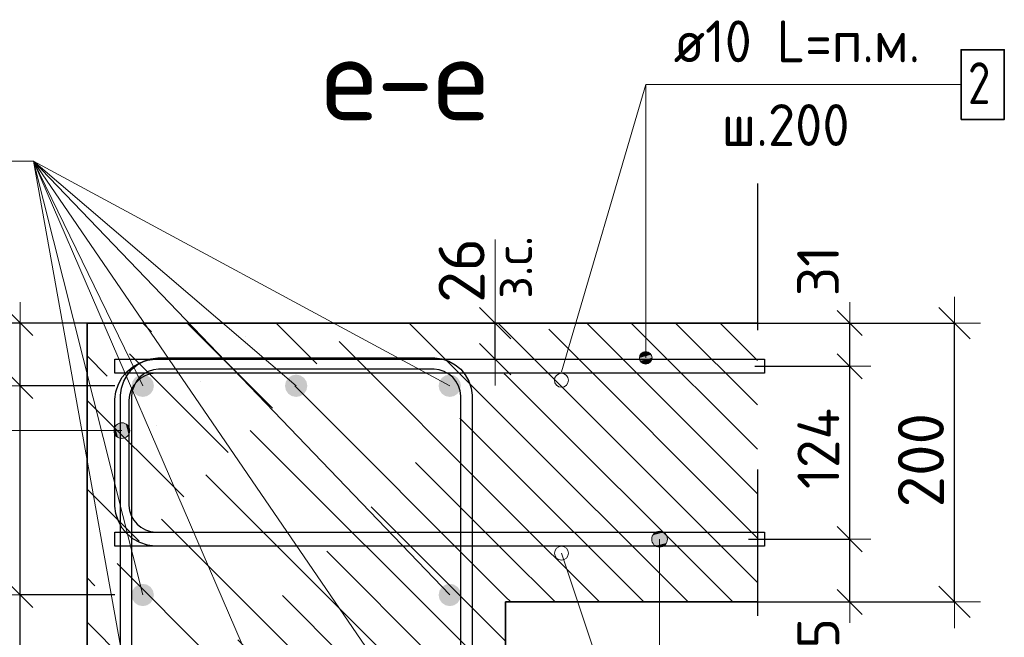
# Model space of a CAD drawing. Header units: metres. Extents: x -38 to 93, y -15 to 21.
# Tile 42 of 152: x 72.098 to 72.803, y 3.384 to 3.827. Entities that reach past the tile are written whole.
import ezdxf

# ---------------------------------------------------------------- set-up
doc = ezdxf.new("R2010")
doc.units = ezdxf.units.M
doc.header["$PDMODE"] = 65
doc.linetypes.add('______4', pattern=[0.135, 0.105, -0.03])
for name, color, linetype, lineweight in [('XR$4$Арм. стержнями верхней зоны', 180, 'Continuous', 35), ('XR$4$Арм. стержнями нижней зоны', 180, 'Continuous', 35), ('XR$4$Арм.стержн. Арматура края', 96, 'Continuous', 35), ('XR$4$Арм.стержн. Хомут', 240, 'Continuous', 35), ('XR$4$Арм.стержн.горизонт. 1', 180, 'Continuous', 35), ('XR$4$ВК__отв в полу 1-2 эт', 220, 'Continuous', 25), ('XR$4$Размерная линия (1)', 7, 'Continuous', 13), ('XR$4$Размерная линия_ общее', 7, 'Continuous', 13)]:
    doc.layers.add(name, color=color, linetype=linetype, lineweight=lineweight)
doc.styles.add('ISOCPEUR', font='txt')
doc.dimstyles.new('DIMSTYLE_11', dxfattribs={"dimtxt": 0.03, "dimasz": 0.03, "dimexe": 0, "dimexo": 0, "dimgap": 0.015, "dimtad": 2, "dimdec": 0, "dimlfac": 1000, "dimrnd": 1, "dimzin": 12, "dimdsep": 46, "dimtxsty": 'ISOCPEUR', "dimblk1": 'ALL_ML_STRICH', "dimblk2": 'ALL_ML_STRICH', "dimsah": 1, "dimcen": 0, "dimclrd": 7, "dimclre": 256, "dimclrt": 7, "dimadec": 0, "dimazin": 0, "dimtfac": 1, "dimtdec": 0, "dimtix": 1, "dimtmove": 2, "dimatfit": 3, "dimfxl": 0, "dimtvp": 1.2, "dimtzin": 0, "dimlwd": 0, "dimlwe": -3, "dimarcsym": 0})
doc.dimstyles.new('DIMSTYLE_12', dxfattribs={"dimtxt": 0.03, "dimasz": 0.03, "dimexe": 0, "dimexo": 0, "dimgap": 0.015, "dimtad": 2, "dimdec": 0, "dimlfac": 1000, "dimrnd": 1, "dimzin": 12, "dimdsep": 46, "dimtxsty": 'ISOCPEUR', "dimblk1": 'ALL_ML_STRICH', "dimblk2": 'ALL_ML_STRICH', "dimsah": 1, "dimcen": 0, "dimclrd": 7, "dimclre": 256, "dimclrt": 7, "dimadec": 0, "dimazin": 0, "dimtfac": 1, "dimtdec": 0, "dimtix": 1, "dimtmove": 2, "dimatfit": 3, "dimfxl": 0, "dimtzin": 0, "dimlwd": 0, "dimlwe": -3, "dimarcsym": 0})
doc.dimstyles.new('DIMSTYLE_15', dxfattribs={"dimtxt": 0.03, "dimasz": 0.03, "dimexe": 0, "dimexo": 0, "dimgap": 0.015, "dimtad": 2, "dimdec": 0, "dimlfac": 1000, "dimrnd": 5, "dimzin": 12, "dimdsep": 46, "dimtxsty": 'ISOCPEUR', "dimblk1": 'ALL_ML_STRICH', "dimblk2": 'ALL_ML_STRICH', "dimsah": 1, "dimcen": 0, "dimclrd": 7, "dimclre": 256, "dimclrt": 7, "dimadec": 0, "dimazin": 0, "dimtfac": 1, "dimtdec": 0, "dimtix": 1, "dimtmove": 2, "dimatfit": 3, "dimfxl": 0, "dimtvp": 1.2, "dimtzin": 0, "dimlwd": 0, "dimlwe": -3, "dimarcsym": 0})
doc.dimstyles.new('DIMSTYLE_16', dxfattribs={"dimtxt": 0.03, "dimasz": 0.03, "dimexe": 0, "dimexo": 0, "dimgap": 0.015, "dimtad": 2, "dimdec": 0, "dimlfac": 1000, "dimrnd": 5, "dimzin": 12, "dimdsep": 46, "dimtxsty": 'ISOCPEUR', "dimblk1": 'ALL_ML_STRICH', "dimblk2": 'ALL_ML_STRICH', "dimsah": 1, "dimcen": 0, "dimclrd": 7, "dimclre": 256, "dimclrt": 7, "dimadec": 0, "dimazin": 0, "dimtfac": 1, "dimtdec": 0, "dimtix": 1, "dimtmove": 2, "dimatfit": 3, "dimfxl": 0, "dimtzin": 0, "dimlwd": 0, "dimlwe": -3, "dimarcsym": 0})
doc.dimstyles.new('DIMSTYLE_18', dxfattribs={"dimtxt": 0.033, "dimasz": 0.0375, "dimexe": 0, "dimexo": 0, "dimgap": 0.0165, "dimtad": 2, "dimdec": 0, "dimlfac": 1000, "dimrnd": 1, "dimzin": 12, "dimdsep": 46, "dimtxsty": 'ISOCPEUR', "dimblk1": 'ALL_ML_STRICH', "dimblk2": 'ALL_ML_STRICH', "dimsah": 1, "dimcen": 0, "dimclrd": 7, "dimclre": 256, "dimclrt": 7, "dimadec": 0, "dimazin": 0, "dimtfac": 1, "dimtdec": 0, "dimtix": 1, "dimtmove": 2, "dimatfit": 3, "dimfxl": 0, "dimtvp": 1.2, "dimtzin": 0, "dimlwd": 0, "dimlwe": -3, "dimarcsym": 0})
doc.dimstyles.new('DIMSTYLE_8', dxfattribs={"dimtxt": 0.033, "dimasz": 0.0375, "dimexe": 0, "dimexo": 0, "dimgap": 0.0165, "dimtad": 2, "dimdec": 0, "dimlfac": 1000, "dimrnd": 1, "dimzin": 12, "dimdsep": 46, "dimtxsty": 'ISOCPEUR', "dimblk1": 'ALL_ML_STRICH', "dimblk2": 'ALL_ML_STRICH', "dimsah": 1, "dimcen": 0, "dimclrd": 7, "dimclre": 256, "dimclrt": 7, "dimadec": 0, "dimazin": 0, "dimtfac": 1, "dimtdec": 0, "dimtix": 1, "dimtmove": 2, "dimatfit": 3, "dimfxl": 0, "dimtzin": 0, "dimlwd": 0, "dimlwe": -3, "dimarcsym": 0})
pattern_1 = [(135, (0, 0), (-0.031819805, -0.031819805), [0.4, -0.05, 0, -0.05]), (135, (-0.01591, -0.01591), (-0.031819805, -0.031819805), [0.8, -0.1, 0.1, -0.1])]

# ---------------------------------------------------------------- blocks, each defined once
blk = doc.blocks.new('ALL_ML_STRICH')
at = {"color": 0, "linetype": 'ByBlock', "lineweight": -2}
for p, q in [((0, -0.5), (0, 0.5)), ((-0.3, -0.3), (0.3, 0.3)), ((-1, 0), (0.5, 0))]:
    blk.add_line(p, q, dxfattribs=at)
blk = doc.blocks.new('*D197')
at = {"layer": 'DEFPOINTS', "color": 7, "linetype": 'Continuous', "lineweight": 13, "transparency": 33554687}
for p in [(72.19573, 3.609), (72.06098, 3.249), (72.19573, 3.249)]:
    blk.add_point(p, dxfattribs=at)
at = {"layer": 'XR$4$Размерная линия (1)', "color": 9, "linetype": 'Continuous', "lineweight": -2, "true_color": 0xc7c7c7, "transparency": 33554687}
for p, q in [((72.17573, 3.609), (72.06098, 3.609)), ((72.17573, 3.249), (72.06098, 3.249))]:
    blk.add_line(p, q, dxfattribs=at)
at = {"layer": 'XR$4$Размерная линия (1)', "color": 7, "linetype": 'Continuous', "lineweight": -2, "transparency": 33554687}
blk.add_line((72.06098, 3.249), (72.06098, 3.609), dxfattribs=at)
at = {"layer": 'XR$4$Размерная линия (1)', "color": 7, "linetype": 'Continuous', "lineweight": 13, "transparency": 33554687, "xscale": 0.03, "yscale": 0.03, "zscale": 0.03}
for p, rotation in [((72.06098, 3.609), 90), ((72.06098, 3.249), 270)]:
    blk.add_blockref('ALL_ML_STRICH', p, dxfattribs=dict(at, rotation=rotation))
at = {"layer": 'XR$4$Размерная линия (1)', "color": 7, "linetype": 'Continuous', "lineweight": 13, "transparency": 33554687, "insert": (72.03848, 3.4305), "char_height": 0.03, "width": 0.09, "attachment_point": 5, "rotation": 90, "style": 'ISOCPEUR'}
blk.add_mtext('\\A1;{360}', dxfattribs=at)
blk = doc.blocks.new('*D198')
at = {"layer": 'DEFPOINTS', "color": 7, "linetype": 'Continuous', "lineweight": 13, "transparency": 33554687}
for p in [(72.59594, 3.609), (72.59594, 3.409), (72.76748, 3.409)]:
    blk.add_point(p, dxfattribs=at)
at = {"layer": 'XR$4$Размерная линия_ общее', "color": 253, "linetype": 'Continuous', "lineweight": -2, "true_color": 0xa0a0a0, "transparency": 33554687}
for p, q in [((72.61594, 3.609), (72.76748, 3.609)), ((72.61594, 3.409), (72.76748, 3.409))]:
    blk.add_line(p, q, dxfattribs=at)
at = {"layer": 'XR$4$Размерная линия_ общее', "color": 7, "linetype": 'Continuous', "lineweight": -2, "transparency": 33554687}
blk.add_line((72.76748, 3.409), (72.76748, 3.609), dxfattribs=at)
at = {"layer": 'XR$4$Размерная линия_ общее', "color": 7, "linetype": 'Continuous', "lineweight": 13, "transparency": 33554687, "xscale": 0.0375, "yscale": 0.0375, "zscale": 0.0375}
for p, rotation in [((72.76748, 3.609), 90), ((72.76748, 3.409), 270)]:
    blk.add_blockref('ALL_ML_STRICH', p, dxfattribs=dict(at, rotation=rotation))
at = {"layer": 'XR$4$Размерная линия_ общее', "color": 7, "linetype": 'Continuous', "lineweight": 13, "transparency": 33554687, "insert": (72.74348, 3.51065), "char_height": 0.033, "width": 0.099, "attachment_point": 5, "rotation": 90, "style": 'ISOCPEUR'}
blk.add_mtext('\\A1;{200}', dxfattribs=at)
blk = doc.blocks.new('*D265')
at = {"layer": 'DEFPOINTS', "color": 7, "linetype": 'Continuous', "lineweight": 13, "transparency": 33554687}
for p in [(72.59982, 3.454), (72.61267, 3.409), (72.69248, 3.409)]:
    blk.add_point(p, dxfattribs=at)
at = {"layer": 'XR$4$Размерная линия (1)', "color": 9, "linetype": 'Continuous', "lineweight": -2, "true_color": 0xc7c7c7, "transparency": 33554687}
for p, q in [((72.61982, 3.454), (72.69248, 3.454)), ((72.63267, 3.409), (72.69248, 3.409))]:
    blk.add_line(p, q, dxfattribs=at)
at = {"layer": 'XR$4$Размерная линия (1)', "color": 7, "linetype": 'Continuous', "lineweight": -2, "transparency": 33554687}
blk.add_line((72.69248, 3.409), (72.69248, 3.454), dxfattribs=at)
at = {"layer": 'XR$4$Размерная линия (1)', "color": 7, "linetype": 'Continuous', "lineweight": 13, "transparency": 33554687, "xscale": 0.03, "yscale": 0.03, "zscale": 0.03}
for p, rotation in [((72.69248, 3.454), 90), ((72.69248, 3.409), 270)]:
    blk.add_blockref('ALL_ML_STRICH', p, dxfattribs=dict(at, rotation=rotation))
at = {"layer": 'XR$4$Размерная линия (1)', "color": 7, "linetype": 'Continuous', "lineweight": 13, "transparency": 33554687, "insert": (72.66998, 3.37524), "char_height": 0.03, "width": 0.06, "attachment_point": 5, "rotation": 90, "style": 'ISOCPEUR'}
blk.add_mtext('\\A1;{45}', dxfattribs=at)
blk = doc.blocks.new('*D266')
at = {"layer": 'DEFPOINTS', "color": 7, "linetype": 'Continuous', "lineweight": 13, "transparency": 33554687}
for p in [(72.6044, 3.578), (72.59982, 3.454), (72.69248, 3.454)]:
    blk.add_point(p, dxfattribs=at)
at = {"layer": 'XR$4$Размерная линия (1)', "color": 9, "linetype": 'Continuous', "lineweight": -2, "true_color": 0xc7c7c7, "transparency": 33554687}
for p, q in [((72.6244, 3.578), (72.69248, 3.578)), ((72.61982, 3.454), (72.69248, 3.454))]:
    blk.add_line(p, q, dxfattribs=at)
at = {"layer": 'XR$4$Размерная линия (1)', "color": 7, "linetype": 'Continuous', "lineweight": -2, "transparency": 33554687}
blk.add_line((72.69248, 3.454), (72.69248, 3.578), dxfattribs=at)
at = {"layer": 'XR$4$Размерная линия (1)', "color": 7, "linetype": 'Continuous', "lineweight": 13, "transparency": 33554687, "xscale": 0.03, "yscale": 0.03, "zscale": 0.03}
for p, rotation in [((72.69248, 3.578), 90), ((72.69248, 3.454), 270)]:
    blk.add_blockref('ALL_ML_STRICH', p, dxfattribs=dict(at, rotation=rotation))
at = {"layer": 'XR$4$Размерная линия (1)', "color": 7, "linetype": 'Continuous', "lineweight": 13, "transparency": 33554687, "insert": (72.66998, 3.519), "char_height": 0.03, "width": 0.09, "attachment_point": 5, "rotation": 90, "style": 'ISOCPEUR'}
blk.add_mtext('\\A1;{124}', dxfattribs=at)
blk = doc.blocks.new('*D267')
at = {"layer": 'DEFPOINTS', "color": 7, "linetype": 'Continuous', "lineweight": 13, "transparency": 33554687}
for p in [(72.58898, 3.609), (72.6044, 3.578), (72.69248, 3.578)]:
    blk.add_point(p, dxfattribs=at)
at = {"layer": 'XR$4$Размерная линия (1)', "color": 9, "linetype": 'Continuous', "lineweight": -2, "true_color": 0xc7c7c7, "transparency": 33554687}
for p, q in [((72.60898, 3.609), (72.69248, 3.609)), ((72.6244, 3.578), (72.69248, 3.578))]:
    blk.add_line(p, q, dxfattribs=at)
at = {"layer": 'XR$4$Размерная линия (1)', "color": 7, "linetype": 'Continuous', "lineweight": -2, "transparency": 33554687}
blk.add_line((72.69248, 3.578), (72.69248, 3.609), dxfattribs=at)
at = {"layer": 'XR$4$Размерная линия (1)', "color": 7, "linetype": 'Continuous', "lineweight": 13, "transparency": 33554687, "xscale": 0.03, "yscale": 0.03, "zscale": 0.03}
for p, rotation in [((72.69248, 3.609), 90), ((72.69248, 3.578), 270)]:
    blk.add_blockref('ALL_ML_STRICH', p, dxfattribs=dict(at, rotation=rotation))
at = {"layer": 'XR$4$Размерная линия (1)', "color": 7, "linetype": 'Continuous', "lineweight": 13, "transparency": 33554687, "insert": (72.66974, 3.64629), "char_height": 0.03, "width": 0.06, "attachment_point": 5, "rotation": 90, "style": 'ISOCPEUR'}
blk.add_mtext('\\A1;{31}', dxfattribs=at)
blk = doc.blocks.new('*D297')
at = {"layer": 'DEFPOINTS', "color": 7, "linetype": 'Continuous', "lineweight": 13, "transparency": 33554687}
for p in [(72.18565, 3.414), (72.09793, 3.289), (72.18565, 3.289)]:
    blk.add_point(p, dxfattribs=at)
at = {"layer": 'XR$4$Размерная линия (1)', "color": 9, "linetype": 'Continuous', "lineweight": -2, "true_color": 0xc7c7c7, "transparency": 33554687}
for p, q in [((72.16565, 3.414), (72.09793, 3.414)), ((72.16565, 3.289), (72.09793, 3.289))]:
    blk.add_line(p, q, dxfattribs=at)
at = {"layer": 'XR$4$Размерная линия (1)', "color": 7, "linetype": 'Continuous', "lineweight": -2, "transparency": 33554687}
blk.add_line((72.09793, 3.289), (72.09793, 3.414), dxfattribs=at)
at = {"layer": 'XR$4$Размерная линия (1)', "color": 7, "linetype": 'Continuous', "lineweight": 13, "transparency": 33554687, "xscale": 0.03, "yscale": 0.03, "zscale": 0.03}
for p, rotation in [((72.09793, 3.414), 90), ((72.09793, 3.289), 270)]:
    blk.add_blockref('ALL_ML_STRICH', p, dxfattribs=dict(at, rotation=rotation))
at = {"layer": 'XR$4$Размерная линия (1)', "color": 7, "linetype": 'Continuous', "lineweight": 13, "transparency": 33554687, "insert": (72.07543, 3.356), "char_height": 0.03, "width": 0.09, "attachment_point": 5, "rotation": 90, "style": 'ISOCPEUR'}
blk.add_mtext('\\A1;{125}', dxfattribs=at)
blk = doc.blocks.new('*D298')
at = {"layer": 'DEFPOINTS', "color": 7, "linetype": 'Continuous', "lineweight": 13, "transparency": 33554687}
for p in [(72.18577, 3.564), (72.09793, 3.414), (72.18565, 3.414)]:
    blk.add_point(p, dxfattribs=at)
at = {"layer": 'XR$4$Размерная линия (1)', "color": 9, "linetype": 'Continuous', "lineweight": -2, "true_color": 0xc7c7c7, "transparency": 33554687}
for p, q in [((72.16577, 3.564), (72.09793, 3.564)), ((72.16565, 3.414), (72.09793, 3.414))]:
    blk.add_line(p, q, dxfattribs=at)
at = {"layer": 'XR$4$Размерная линия (1)', "color": 7, "linetype": 'Continuous', "lineweight": -2, "transparency": 33554687}
blk.add_line((72.09793, 3.414), (72.09793, 3.564), dxfattribs=at)
at = {"layer": 'XR$4$Размерная линия (1)', "color": 7, "linetype": 'Continuous', "lineweight": 13, "transparency": 33554687, "xscale": 0.03, "yscale": 0.03, "zscale": 0.03}
for p, rotation in [((72.09793, 3.564), 90), ((72.09793, 3.414), 270)]:
    blk.add_blockref('ALL_ML_STRICH', p, dxfattribs=dict(at, rotation=rotation))
at = {"layer": 'XR$4$Размерная линия (1)', "color": 7, "linetype": 'Continuous', "lineweight": 13, "transparency": 33554687, "insert": (72.07543, 3.4935), "char_height": 0.03, "width": 0.09, "attachment_point": 5, "rotation": 90, "style": 'ISOCPEUR'}
blk.add_mtext('\\A1;{150}', dxfattribs=at)
blk = doc.blocks.new('*D299')
at = {"layer": 'DEFPOINTS', "color": 7, "linetype": 'Continuous', "lineweight": 13, "transparency": 33554687}
for p in [(72.14573, 3.609), (72.09793, 3.564), (72.18577, 3.564)]:
    blk.add_point(p, dxfattribs=at)
at = {"layer": 'XR$4$Размерная линия (1)', "color": 9, "linetype": 'Continuous', "lineweight": -2, "true_color": 0xc7c7c7, "transparency": 33554687}
for p, q in [((72.12573, 3.609), (72.09793, 3.609)), ((72.16577, 3.564), (72.09793, 3.564))]:
    blk.add_line(p, q, dxfattribs=at)
at = {"layer": 'XR$4$Размерная линия (1)', "color": 7, "linetype": 'Continuous', "lineweight": -2, "transparency": 33554687}
blk.add_line((72.09793, 3.564), (72.09793, 3.609), dxfattribs=at)
at = {"layer": 'XR$4$Размерная линия (1)', "color": 7, "linetype": 'Continuous', "lineweight": 13, "transparency": 33554687, "xscale": 0.03, "yscale": 0.03, "zscale": 0.03}
for p, rotation in [((72.09793, 3.609), 90), ((72.09793, 3.564), 270)]:
    blk.add_blockref('ALL_ML_STRICH', p, dxfattribs=dict(at, rotation=rotation))
at = {"layer": 'XR$4$Размерная линия (1)', "color": 7, "linetype": 'Continuous', "lineweight": 13, "transparency": 33554687, "insert": (72.07519, 3.64473), "char_height": 0.03, "width": 0.06, "attachment_point": 5, "rotation": 90, "style": 'ISOCPEUR'}
blk.add_mtext('\\A1;{45}', dxfattribs=at)
blk = doc.blocks.new('*D321')
at = {"layer": 'DEFPOINTS', "color": 7, "linetype": 'Continuous', "lineweight": 13, "transparency": 33554687}
for p in [(72.39825, 3.609), (72.39825, 3.583), (72.43824, 3.583)]:
    blk.add_point(p, dxfattribs=at)
at = {"layer": 'XR$4$Размерная линия_ общее', "color": 253, "linetype": 'Continuous', "lineweight": -2, "true_color": 0xa0a0a0, "transparency": 33554687}
for p, q in [((72.41825, 3.609), (72.43824, 3.609)), ((72.41825, 3.583), (72.43824, 3.583))]:
    blk.add_line(p, q, dxfattribs=at)
at = {"layer": 'XR$4$Размерная линия_ общее', "color": 7, "linetype": 'Continuous', "lineweight": -2, "transparency": 33554687}
blk.add_line((72.43824, 3.583), (72.43824, 3.609), dxfattribs=at)
at = {"layer": 'XR$4$Размерная линия_ общее', "color": 7, "linetype": 'Continuous', "lineweight": 13, "transparency": 33554687, "xscale": 0.0375, "yscale": 0.0375, "zscale": 0.0375}
for p, rotation in [((72.43824, 3.609), 90), ((72.43824, 3.583), 270)]:
    blk.add_blockref('ALL_ML_STRICH', p, dxfattribs=dict(at, rotation=rotation))
at = {"layer": 'XR$4$Размерная линия_ общее', "color": 7, "linetype": 'Continuous', "lineweight": 13, "transparency": 33554687, "insert": (72.43777, 3.62636), "char_height": 0.027, "width": 0.00135, "attachment_point": 1, "rotation": 90, "line_spacing_factor": 0.60241, "style": 'ISOCPEUR'}
blk.add_mtext('з.с.', dxfattribs=at)
at = {"layer": 'XR$4$Размерная линия_ общее', "color": 7, "linetype": 'Continuous', "lineweight": 13, "transparency": 33554687, "insert": (72.41424, 3.64672), "char_height": 0.033, "width": 0.066, "attachment_point": 5, "rotation": 90, "style": 'ISOCPEUR'}
blk.add_mtext('\\A1;{26}', dxfattribs=at)

msp = doc.modelspace()

# ---------------------------------------------------------------- hatches: boundary and pattern name
at = {"linetype": 'Continuous', "lineweight": 13, "transparency": 33554687}
h = msp.add_hatch(dxfattribs=at)
h.set_pattern_fill('__________540', scale=0.015, style=0, pattern_type=2)
h.set_pattern_definition(pattern_1)
h.paths.add_polyline_path([(72.44581, 3.609), (72.14581, 3.609), (72.14581, 3.249), (72.44581, 3.249)], flags=0)
h = msp.add_hatch(dxfattribs=at)
h.set_pattern_fill('__________540', scale=0.015, style=0, pattern_type=2)
h.set_pattern_definition(pattern_1)
h.paths.add_polyline_path([(72.44581, 3.609), (72.44581, 3.409), (72.62641, 3.409), (72.62641, 3.609)], flags=0)
at = {"layer": 'XR$4$Арм. стержнями верхней зоны', "linetype": 'Continuous', "lineweight": 13, "transparency": 33554687}
for points in [[(72.55012, 3.5863), (72.54238, 3.5863), (72.54175, 3.58405)], [(72.55012, 3.5863), (72.54175, 3.58405), (72.55075, 3.58405)], [(72.5485, 3.58792), (72.544, 3.58792), (72.54238, 3.5863)], [(72.5485, 3.58792), (72.54238, 3.5863), (72.55012, 3.5863)], [(72.544, 3.58792), (72.5485, 3.58792), (72.54625, 3.58855)], [(72.55075, 3.58405), (72.54175, 3.58405), (72.54238, 3.5818)], [(72.55075, 3.58405), (72.54238, 3.5818), (72.55012, 3.5818)], [(72.55012, 3.5818), (72.54238, 3.5818), (72.544, 3.58018)], [(72.55012, 3.5818), (72.544, 3.58018), (72.5485, 3.58018)], [(72.5485, 3.58018), (72.544, 3.58018), (72.54625, 3.57955)]]:
    msp.add_hatch(color=7, dxfattribs=at).paths.add_polyline_path(points)
at = {"layer": 'XR$4$Арм. стержнями нижней зоны', "linetype": 'Continuous', "lineweight": 13, "transparency": 33554687}
for points in [[(72.5513, 3.45686), (72.56098, 3.45686), (72.55895, 3.45889)], [(72.5513, 3.45686), (72.55895, 3.45889), (72.55333, 3.45889)], [(72.55333, 3.45889), (72.55895, 3.45889), (72.55614, 3.45967)], [(72.55051, 3.45405), (72.56176, 3.45405), (72.56098, 3.45686)], [(72.55051, 3.45405), (72.56098, 3.45686), (72.5513, 3.45686)], [(72.5513, 3.45124), (72.56176, 3.45405), (72.55051, 3.45405)], [(72.5513, 3.45124), (72.56098, 3.45124), (72.56176, 3.45405)], [(72.55333, 3.44921), (72.56098, 3.45124), (72.5513, 3.45124)], [(72.55333, 3.44921), (72.55895, 3.44921), (72.56098, 3.45124)], [(72.55895, 3.44921), (72.55333, 3.44921), (72.55614, 3.44842)]]:
    msp.add_hatch(color=7, dxfattribs=at).paths.add_polyline_path(points)
at = {"layer": 'XR$4$Арм.стержн. Арматура края', "linetype": 'Continuous', "lineweight": 13, "transparency": 33554687}
for points in [[(72.16593, 3.53465), (72.16796, 3.527), (72.16796, 3.53667)], [(72.16796, 3.53667), (72.17077, 3.52621), (72.17077, 3.53746)], [(72.16796, 3.53667), (72.16796, 3.527), (72.17077, 3.52621)], [(72.17077, 3.53746), (72.17077, 3.52621), (72.17358, 3.527)], [(72.17077, 3.53746), (72.17358, 3.527), (72.17358, 3.53667)], [(72.17358, 3.53667), (72.17358, 3.527), (72.17561, 3.52902)], [(72.17358, 3.53667), (72.17561, 3.52902), (72.17561, 3.53465)], [(72.16593, 3.52902), (72.16593, 3.53465), (72.16514, 3.53184)], [(72.16593, 3.53465), (72.16593, 3.52902), (72.16796, 3.527)], [(72.17561, 3.53465), (72.17561, 3.52902), (72.17639, 3.53184)]]:
    msp.add_hatch(color=7, dxfattribs=at).paths.add_polyline_path(points)
at = {"layer": 'XR$4$Арм.стержн.горизонт. 1', "linetype": 'Continuous', "lineweight": 50, "transparency": 33554687}
for points in [[(72.19377, 3.564), (72.19316, 3.56706), (72.19142, 3.56966), (72.18883, 3.57139), (72.18577, 3.572), (72.18271, 3.57139), (72.18011, 3.56966), (72.17838, 3.56706), (72.17777, 3.564), (72.17838, 3.56094), (72.18011, 3.55834), (72.18271, 3.55661), (72.18577, 3.556), (72.18883, 3.55661), (72.19142, 3.55834), (72.19316, 3.56094)], [(72.30369, 3.564), (72.30308, 3.56706), (72.30135, 3.56966), (72.29875, 3.57139), (72.29569, 3.572), (72.29263, 3.57139), (72.29003, 3.56966), (72.2883, 3.56706), (72.28769, 3.564), (72.2883, 3.56094), (72.29003, 3.55834), (72.29263, 3.55661), (72.29569, 3.556), (72.29875, 3.55661), (72.30135, 3.55834), (72.30308, 3.56094)], [(72.41377, 3.564), (72.41316, 3.56706), (72.41142, 3.56966), (72.40883, 3.57139), (72.40577, 3.572), (72.40271, 3.57139), (72.40011, 3.56966), (72.39838, 3.56706), (72.39777, 3.564), (72.39838, 3.56094), (72.40011, 3.55834), (72.40271, 3.55661), (72.40577, 3.556), (72.40883, 3.55661), (72.41142, 3.55834), (72.41316, 3.56094)], [(72.19373, 3.414), (72.19312, 3.41706), (72.19139, 3.41966), (72.18879, 3.42139), (72.18573, 3.422), (72.18267, 3.42139), (72.18007, 3.41966), (72.17834, 3.41706), (72.17773, 3.414), (72.17834, 3.41094), (72.18007, 3.40834), (72.18267, 3.40661), (72.18573, 3.406), (72.18879, 3.40661), (72.19139, 3.40834), (72.19312, 3.41094)], [(72.41381, 3.414), (72.4132, 3.41706), (72.41146, 3.41966), (72.40887, 3.42139), (72.40581, 3.422), (72.40274, 3.42139), (72.40015, 3.41966), (72.39841, 3.41706), (72.39781, 3.414), (72.39841, 3.41094), (72.40015, 3.40834), (72.40274, 3.40661), (72.40581, 3.406), (72.40887, 3.40661), (72.41146, 3.40834), (72.4132, 3.41094)]]:
    msp.add_hatch(color=7, dxfattribs=at).paths.add_polyline_path(points)

# ---------------------------------------------------------------- linework, layer by layer
at = {"color": 7, "linetype": '______4', "lineweight": 25, "transparency": 33554687}
msp.add_line((72.62641, 3.709), (72.62641, 3.309), dxfattribs=at)
at = {"color": 7, "linetype": 'Continuous', "lineweight": 13, "transparency": 33554687}
for p, q in [((72.43824, 3.609), (72.43824, 3.669)), ((72.4858, 3.444), (72.55614, 3.234))]:
    msp.add_line(p, q, dxfattribs=at)
at = {"color": 7, "linetype": 'Continuous', "lineweight": 35, "transparency": 33554687}
for p, q in [((72.14581, 3.609), (72.14581, 3.249)), ((72.44581, 3.609), (72.14581, 3.609)), ((72.62641, 3.609), (72.44581, 3.609)), ((72.44581, 3.249), (72.44581, 3.409)), ((72.44581, 3.409), (72.62641, 3.409))]:
    msp.add_line(p, q, dxfattribs=at)
at = {"color": 7, "linetype": 'Continuous', "lineweight": 13, "transparency": 33554687}
for centre in [(72.48581, 3.56795), (72.48584, 3.44395)]:
    msp.add_circle(centre, 0.005, dxfattribs=at)
at = {"layer": 'XR$4$Арм. стержнями верхней зоны', "color": 7, "linetype": 'Continuous', "lineweight": 13, "transparency": 33554687}
for p, q in [((72.54625, 3.77999), (72.77225, 3.77999)), ((72.54625, 3.77999), (72.54625, 3.58405)), ((72.54625, 3.58855), (72.54625, 3.58855)), ((72.54175, 3.58405), (72.54175, 3.58405)), ((72.54625, 3.57955), (72.54625, 3.57955)), ((72.55075, 3.58405), (72.55075, 3.58405))]:
    msp.add_line(p, q, dxfattribs=at)
at = {"layer": 'XR$4$Арм. стержнями верхней зоны', "color": 7, "linetype": 'Continuous', "lineweight": 35, "transparency": 33554687}
msp.add_lwpolyline([(72.77225, 3.75499), (72.80325, 3.75499), (72.80325, 3.80499), (72.77225, 3.80499), (72.77225, 3.75499)], dxfattribs=at)
at = {"layer": 'XR$4$Арм. стержнями верхней зоны', "color": 4, "linetype": 'Continuous', "lineweight": 25, "transparency": 33554687}
msp.add_lwpolyline([(72.16578, 3.583), (72.63141, 3.583), (72.63141, 3.573), (72.16578, 3.573), (72.16578, 3.583)], dxfattribs=at)
msp.add_lwpolyline([(72.16578, 3.583), (72.63141, 3.583), (72.63141, 3.573), (72.16578, 3.573), (72.16578, 3.583)], dxfattribs=at)
at = {"layer": 'XR$4$Арм. стержнями верхней зоны', "color": 7, "linetype": 'Continuous', "lineweight": 13, "transparency": 33554687}
msp.add_circle((72.54625, 3.58405), 0.0045, dxfattribs=at)
at = {"layer": 'XR$4$Арм. стержнями нижней зоны', "color": 7, "linetype": 'Continuous', "lineweight": 13, "transparency": 33554687}
for p, q in [((72.55614, 3.45967), (72.55614, 3.45967)), ((72.55051, 3.45405), (72.55051, 3.45405)), ((72.55614, 3.234), (72.55614, 3.45405)), ((72.56176, 3.45405), (72.56176, 3.45405)), ((72.55614, 3.44842), (72.55614, 3.44842))]:
    msp.add_line(p, q, dxfattribs=at)
at = {"layer": 'XR$4$Арм. стержнями нижней зоны', "color": 4, "linetype": 'Continuous', "lineweight": 25, "transparency": 33554687}
msp.add_lwpolyline([(72.16578, 3.459), (72.63141, 3.459), (72.63141, 3.449), (72.16578, 3.449), (72.16578, 3.459)], dxfattribs=at)
msp.add_lwpolyline([(72.16578, 3.459), (72.63141, 3.459), (72.63141, 3.449), (72.16578, 3.449), (72.16578, 3.459)], dxfattribs=at)
at = {"layer": 'XR$4$Арм. стержнями нижней зоны', "color": 7, "linetype": 'Continuous', "lineweight": 13, "transparency": 33554687}
msp.add_circle((72.55614, 3.45405), 0.00563, dxfattribs=at)
at = {"layer": 'XR$4$Арм.стержн. Арматура края', "color": 7, "linetype": 'Continuous', "lineweight": 13, "transparency": 33554687}
for p, q in [((72.17077, 3.53746), (72.17077, 3.53746)), ((72.06022, 3.53184), (72.17077, 3.53184)), ((72.16514, 3.53184), (72.16514, 3.53184)), ((72.17639, 3.53184), (72.17639, 3.53184)), ((72.17077, 3.52621), (72.17077, 3.52621))]:
    msp.add_line(p, q, dxfattribs=at)
at = {"layer": 'XR$4$Арм.стержн. Арматура края', "color": 4, "linetype": 'Continuous', "lineweight": 25, "transparency": 33554687}
msp.add_lwpolyline([(72.63141, 3.449), (72.19433, 3.449), (72.18912, 3.44972), (72.18368, 3.45152), (72.17867, 3.45432), (72.17454, 3.45777), (72.17109, 3.4619), (72.16829, 3.46691), (72.16649, 3.47235), (72.16577, 3.47756), (72.16577, 3.55443), (72.16649, 3.55965), (72.16829, 3.56509), (72.17109, 3.5701), (72.17454, 3.57423), (72.17867, 3.57767), (72.18368, 3.58048), (72.18912, 3.58227), (72.19433, 3.583), (72.63141, 3.583), (72.63141, 3.573), (72.19502, 3.573), (72.19139, 3.57249), (72.18772, 3.57128), (72.18437, 3.5694), (72.18164, 3.56713), (72.17936, 3.5644), (72.17748, 3.56104), (72.17627, 3.55738), (72.17577, 3.55374), (72.17577, 3.47826), (72.17627, 3.47462), (72.17748, 3.47095), (72.17936, 3.4676), (72.18164, 3.46487), (72.18437, 3.46259), (72.18772, 3.46071), (72.19139, 3.4595), (72.19502, 3.459), (72.63141, 3.459), (72.63141, 3.449)], dxfattribs=at)
msp.add_lwpolyline([(72.63141, 3.449), (72.19433, 3.449), (72.18912, 3.44972), (72.18368, 3.45152), (72.17867, 3.45432), (72.17454, 3.45777), (72.17109, 3.4619), (72.16829, 3.46691), (72.16649, 3.47235), (72.16577, 3.47756), (72.16577, 3.55443), (72.16649, 3.55965), (72.16829, 3.56509), (72.17109, 3.5701), (72.17454, 3.57423), (72.17867, 3.57767), (72.18368, 3.58048), (72.18912, 3.58227), (72.19433, 3.583), (72.63141, 3.583), (72.63141, 3.573), (72.19502, 3.573), (72.19139, 3.57249), (72.18772, 3.57128), (72.18437, 3.5694), (72.18164, 3.56713), (72.17936, 3.5644), (72.17748, 3.56104), (72.17627, 3.55738), (72.17577, 3.55374), (72.17577, 3.47826), (72.17627, 3.47462), (72.17748, 3.47095), (72.17936, 3.4676), (72.18164, 3.46487), (72.18437, 3.46259), (72.18772, 3.46071), (72.19139, 3.4595), (72.19502, 3.459), (72.63141, 3.459), (72.63141, 3.449)], dxfattribs=at)
at = {"layer": 'XR$4$Арм.стержн. Арматура края', "color": 7, "linetype": 'Continuous', "lineweight": 13, "transparency": 33554687}
msp.add_circle((72.17077, 3.53184), 0.00563, dxfattribs=at)
at = {"layer": 'XR$4$Арм.стержн. Хомут', "color": 40, "linetype": 'Continuous', "lineweight": 25, "transparency": 33554687}
for points in [[(72.16977, 3.29968), (72.16977, 3.55732), (72.17045, 3.5622), (72.17212, 3.56728), (72.17474, 3.57196), (72.17796, 3.57581), (72.18181, 3.57903), (72.18648, 3.58164), (72.19156, 3.58332), (72.19644, 3.584), (72.39513, 3.584), (72.40001, 3.58332), (72.40509, 3.58164), (72.40977, 3.57903), (72.41362, 3.57581), (72.41683, 3.57196), (72.41945, 3.56728), (72.42113, 3.5622), (72.42181, 3.55732), (72.42181, 3.29968)], [(72.16977, 3.29968), (72.16977, 3.55732), (72.17045, 3.5622), (72.17212, 3.56728), (72.17474, 3.57196), (72.17796, 3.57581), (72.18181, 3.57903), (72.18648, 3.58164), (72.19156, 3.58332), (72.19644, 3.584), (72.39513, 3.584), (72.40001, 3.58332), (72.40509, 3.58164), (72.40977, 3.57903), (72.41362, 3.57581), (72.41683, 3.57196), (72.41945, 3.56728), (72.42113, 3.5622), (72.42181, 3.55732), (72.42181, 3.29968)], [(72.41381, 3.30023), (72.41381, 3.55677), (72.4133, 3.56038), (72.41209, 3.56405), (72.41022, 3.5674), (72.40794, 3.57013), (72.40521, 3.57241), (72.40185, 3.57429), (72.39819, 3.5755), (72.39457, 3.576), (72.197, 3.576), (72.19338, 3.5755), (72.18972, 3.57429), (72.18637, 3.57241), (72.18364, 3.57013), (72.18136, 3.5674), (72.17948, 3.56405), (72.17827, 3.56038), (72.17777, 3.55677), (72.17777, 3.30023)], [(72.41381, 3.30023), (72.41381, 3.55677), (72.4133, 3.56038), (72.41209, 3.56405), (72.41022, 3.5674), (72.40794, 3.57013), (72.40521, 3.57241), (72.40185, 3.57429), (72.39819, 3.5755), (72.39457, 3.576), (72.197, 3.576), (72.19338, 3.5755), (72.18972, 3.57429), (72.18637, 3.57241), (72.18364, 3.57013), (72.18136, 3.5674), (72.17948, 3.56405), (72.17827, 3.56038), (72.17777, 3.55677), (72.17777, 3.30023)]]:
    msp.add_lwpolyline(points, dxfattribs=at)
at = {"layer": 'XR$4$Арм.стержн.горизонт. 1', "color": 7, "linetype": 'Continuous', "lineweight": 13, "transparency": 33554687}
for p, q in [((71.88132, 3.72498), (72.10732, 3.72498)), ((72.10732, 3.72498), (72.40581, 3.289)), ((72.10732, 3.72498), (72.40581, 3.414)), ((72.10732, 3.72498), (72.29569, 3.564)), ((72.10732, 3.72498), (72.18573, 3.289)), ((72.10732, 3.72498), (72.18577, 3.564)), ((72.10732, 3.72498), (72.40577, 3.564)), ((72.10732, 3.72498), (72.29573, 3.289)), ((72.10732, 3.72498), (72.18573, 3.414))]:
    msp.add_line(p, q, dxfattribs=at)
at = {"layer": 'XR$4$ВК__отв в полу 1-2 эт', "color": 7, "linetype": 'Continuous', "lineweight": 13, "transparency": 33554687}
msp.add_line((72.48577, 3.574), (72.54625, 3.77999), dxfattribs=at)

# ---------------------------------------------------------------- texts
at = {"color": 7, "linetype": 'Continuous', "lineweight": 13, "transparency": 33554687, "insert": (72.37381, 3.78443), "char_height": 0.06, "width": 0.1533913, "attachment_point": 5, "style": 'ISOCPEUR'}
msp.add_mtext('\\A1;{\\fISOCPEUR|i0|b0;\\H0.060000;\\W1.000000;\\C7;е-е}\\P', dxfattribs=at)
at = {"layer": 'XR$4$Арм. стержнями верхней зоны', "color": 7, "linetype": 'Continuous', "lineweight": 25, "transparency": 33554687, "char_height": 0.03, "attachment_point": 7, "style": 'ISOCPEUR'}
for s, insert, width in [('\\W0.94;ø10 L=п.м.', (72.56625, 3.79599), 0.1999832), ('\\W0.78;2', (72.77725, 3.76599), 0.0326407), ('\\W0.95;ш.200 ', (72.60075, 3.73599), 0.1311996)]:
    msp.add_mtext(s, dxfattribs=dict(at, insert=insert, width=width))

# ---------------------------------------------------------------- dimensions: what is measured, and where the dimension line sits
at = {"layer": 'XR$4$Размерная линия (1)', "color": 7, "linetype": 'Continuous', "lineweight": 13, "transparency": 33554687}
for base, p1, p2, dimstyle, picture, middle in [((72.09793, 3.609), (72.16577, 3.564), (72.12573, 3.609), 'DIMSTYLE_15', '*D299', (72.07519, 3.64473)), ((72.69248, 3.609), (72.6244, 3.578), (72.60898, 3.609), 'DIMSTYLE_11', '*D267', (72.66974, 3.64629)), ((72.06098, 3.609), (72.17573, 3.249), (72.17573, 3.609), 'DIMSTYLE_16', '*D197', (72.03848, 3.4305)), ((72.69248, 3.578), (72.61982, 3.454), (72.6244, 3.578), 'DIMSTYLE_12', '*D266', (72.66998, 3.519)), ((72.09793, 3.564), (72.16565, 3.414), (72.16577, 3.564), 'DIMSTYLE_16', '*D298', (72.07543, 3.4935)), ((72.69248, 3.454), (72.63267, 3.409), (72.61982, 3.454), 'DIMSTYLE_11', '*D265', (72.66998, 3.37524)), ((72.09793, 3.414), (72.16565, 3.289), (72.16565, 3.414), 'DIMSTYLE_16', '*D297', (72.07543, 3.356))]:
    dim = msp.add_linear_dim(base=base, p1=p1, p2=p2, angle=90, dimstyle=dimstyle, override={"dimpost": '<>', "dimclrd": 7, "dimclre": 9, "dimclrt": 7, "dimlwd": 0, "dimlwe": 65533}, dxfattribs=at)
    dim.commit()
    dim.dimension.update_dxf_attribs({"geometry": picture, "text_midpoint": middle, "dimtype": 160})
at = {"layer": 'XR$4$Размерная линия_ общее', "color": 7, "linetype": 'Continuous', "lineweight": 13, "transparency": 33554687}
dim = msp.add_linear_dim(base=(72.43824, 3.609), p1=(72.41825, 3.583), p2=(72.41825, 3.609), angle=90, text='<>\\Xз.с.', dimstyle='DIMSTYLE_18', override={"dimpost": '<>', "dimclrd": 7, "dimclre": 253, "dimclrt": 7, "dimlwd": 0, "dimlwe": 65533}, dxfattribs=at)
dim.commit()
dim.dimension.update_dxf_attribs({"geometry": '*D321', "text_midpoint": (72.41424, 3.64672), "dimtype": 160})
dim = msp.add_linear_dim(base=(72.76748, 3.609), p1=(72.61594, 3.409), p2=(72.61594, 3.609), angle=90, dimstyle='DIMSTYLE_8', override={"dimpost": '<>', "dimclrd": 7, "dimclre": 253, "dimclrt": 7, "dimlwd": 0, "dimlwe": 65533}, dxfattribs=at)
dim.commit()
dim.dimension.update_dxf_attribs({"geometry": '*D198', "text_midpoint": (72.74348, 3.51065), "dimtype": 160})

doc.saveas('drawing.dxf')
